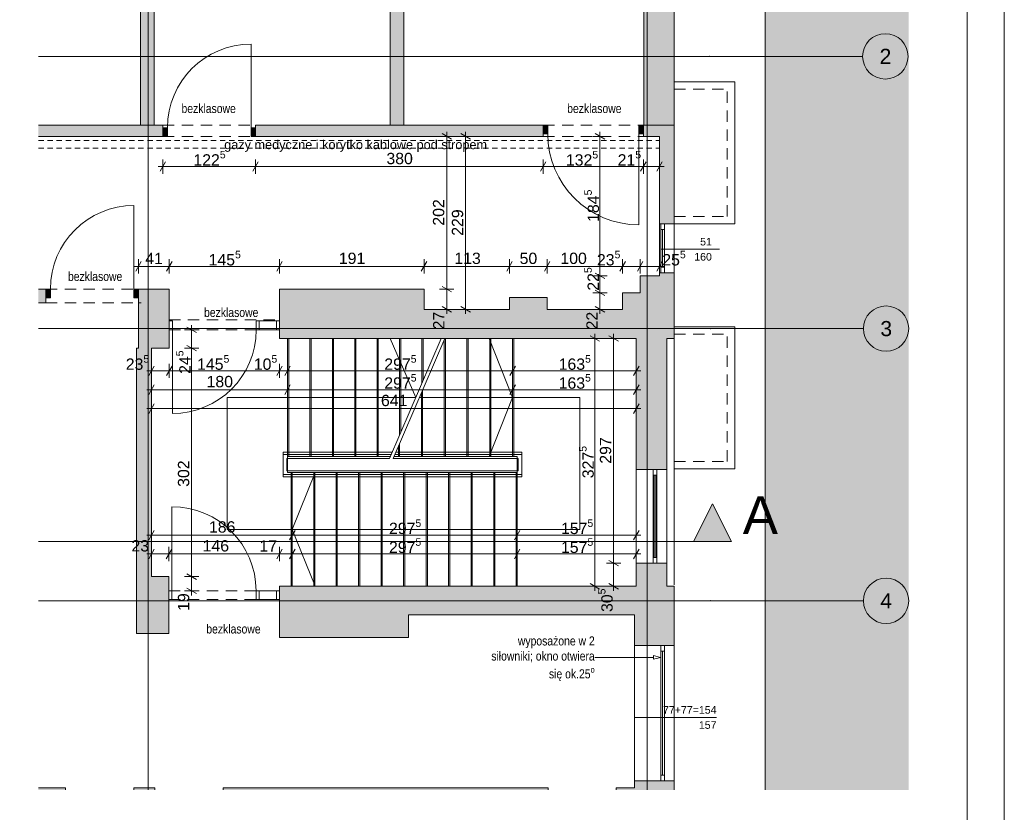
# Paper-space layout 'A-08 INWENTARYZACJA - PIĘTRO 5' of a CAD drawing. Header units: millimetres. Extents: x 0 to 420, y 0 to 297.
# Tile 7 of 8: x 290 to 420, y 112 to 217. Entities that reach past the tile are written whole.
import ezdxf
from ezdxf.xclip import XClip

# ---------------------------------------------------------------- set-up
doc = ezdxf.new("R2010")
doc.units = ezdxf.units.MM
doc.header["$MEASUREMENT"] = 0
doc.header["$XCLIPFRAME"] = 0
for name, pattern in [('ACAD_ISO03W100', [300, 120, -180]), ('DASHDOTX2', [1000, 500, -250, 0, -250]), ('Dashed 01', [1.2, 0.7, -0.5]), ('GESTRICHELT2', [93.75, 62.5, -31.25]), ('Przer. długie kreski', [2.5, 1.5, -1]), ('PRZERYWANA_DU_A', [550, 350, -200])]:
    doc.linetypes.add(name, pattern=pattern)
for name, color, linetype, lineweight in [('0_Nr_pióra__2', 8, 'Continuous', 13), ('A_Arkusz_Nr_pióra__1', 7, 'Continuous', 20), ('A_linie przekroju_Nr_pióra__1', 7, 'Continuous', 20), ('A_stolarka_Nr_pióra__3', 252, 'Continuous', 13), ('A_wymiary_Nr_pióra__1', 7, 'Continuous', 20), ('A_wymiary_Nr_pióra__2', 8, 'Continuous', 13), ('A_ściany_Nr_pióra__1', 7, 'Continuous', 20), ('Drzwi Archicad_Nr_pióra__1', 7, 'Continuous', 20)]:
    doc.layers.add(name, color=color, linetype=linetype, lineweight=lineweight)
for name, color, linetype, lineweight, true_color in [('A__balustrada_Nr_pióra__161', 7, 'Continuous', 5, 0x949494), ('A_opis_Nr_pióra__255', 7, 'Continuous', 15, 0x242424), ('A_opis_Nr_pióra__8', 7, 'Continuous', 13, 0x4c4c4c), ('A_osie_Nr_pióra__16', 7, 'Continuous', 5, 0x0f0f0f), ('A_osie_Nr_pióra__76', 7, 'Continuous', 5, 0x2d2d2d), ('A_pochwyt_Nr_pióra__161', 7, 'Continuous', 5, 0x949494), ('A_ppoż_Nr_pióra__8', 7, 'Continuous', 13, 0x4c4c4c), ('A_schody_Nr_pióra__10', 7, 'Continuous', 13, 0x4b4b4b), ('A_schody_Nr_pióra__4', 7, 'Continuous', 18, 0x4b4b4b), ('A_wyposażenie_Nr_pióra__150', 7, 'Continuous', 5, 0x585858), ('A_wyposażenie_Nr_pióra__8', 7, 'Continuous', 13, 0x4c4c4c), ('A_ściany_Nr_pióra__10', 7, 'Continuous', 13, 0x4b4b4b), ('A_ściany_Nr_pióra__19', 7, 'Continuous', 5, 0x191919), ('Okna Archicada_Nr_pióra__19', 7, 'Continuous', 5, 0x191919)]:
    doc.layers.add(name, color=color, linetype=linetype, lineweight=lineweight, true_color=true_color)
for name, color, linetype in [('A_linie przekroju', 7, 'Continuous'), ('A_podrys', 7, 'Continuous'), ('A_ściany', 7, 'Continuous'), ('Drzwi Archicad', 7, 'Continuous')]:
    doc.layers.add(name, color=color, linetype=linetype)
doc.styles.add('STYL_AUTOMATYCZNY_1', font='arial.ttf')
doc.styles.add('STYL_AUTOMATYCZNY_2', font='ARIALN.TTF')
doc.styles.add('STYL_AUTOMATYCZNY_4', font='arial.ttf')

# ---------------------------------------------------------------- blocks, each defined once
blk = doc.blocks.new('Rysunek_2_2', base_point=(-1732.49, -268.92))
at = {"linetype": 'Continuous', "lineweight": 0, "true_color": 0x484848}
blk.add_hatch(color=251, dxfattribs=at).paths.add_polyline_path([(407.37, 285.86), (292.31, 285.86), (292.31, 273.96), (388.37, 273.96), (388.37, 115.15), (407.37, 115.15)])
at = {"layer": 'A_linie przekroju', "linetype": 'Continuous', "lineweight": 0, "true_color": 0x000000}
blk.add_hatch(color=18, dxfattribs=at).paths.add_polyline_path([(383.92, 147.98), (381.42, 152.98), (378.92, 147.98)])
at = {"layer": 'A_ściany', "linetype": 'Continuous', "lineweight": 0, "true_color": 0x000000}
for points in [[(372.35, 265.21), (372.35, 203.07), (376.37, 203.07), (376.37, 269.96)], [(307.61, 203.07), (307.61, 265.96), (305.81, 265.96), (305.81, 203.07)], [(340.6, 203.07), (340.6, 265.21), (338.8, 265.21), (338.8, 203.07)], [(308.76, 203.07), (292.31, 203.07), (292.31, 201.57), (308.76, 201.57)], [(321.01, 201.57), (359.03, 201.57), (359.03, 203.07), (321.01, 203.07)], [(372.28, 203.07), (372.28, 201.57), (374.42, 201.57), (376.37, 203.07)], [(374.42, 189.99), (376.37, 189.99), (376.37, 203.07), (374.42, 201.57)], [(371.87, 183.13), (371.87, 180.89), (376.37, 174.84), (376.37, 183.13)], [(374.42, 183.13), (376.37, 183.13), (376.37, 183.53), (374.42, 183.53)], [(293.28, 181.37), (292.31, 181.37), (292.31, 179.55), (293.28, 179.55)], [(305.53, 179.55), (305.53, 173.57), (309.61, 173.57), (309.61, 181.37), (305.53, 181.37)], [(343.28, 181.37), (324.18, 181.37), (324.18, 174.84), (343.28, 174.84)], [(359.55, 180.24), (354.57, 180.24), (354.57, 174.84), (359.55, 174.84)], [(371.87, 180.89), (369.54, 180.89), (369.54, 174.84), (376.37, 174.84)], [(354.57, 178.69), (343.28, 178.69), (343.28, 174.84), (354.57, 174.84)], [(369.54, 178.69), (359.55, 178.69), (359.55, 174.84), (369.54, 174.84)], [(371.35, 157.52), (375.37, 157.52), (375.37, 174.84), (371.35, 174.84)], [(305.25, 173.57), (305.25, 135.82), (307.25, 143.35), (307.25, 173.57)], [(371.35, 142.07), (375.37, 142.07), (375.37, 145.14), (371.35, 145.14)], [(305.25, 135.82), (309.56, 135.82), (309.56, 143.35), (307.25, 143.35)], [(324.17, 135.3), (341.25, 135.3), (341.25, 142.07), (324.17, 142.07)], [(341.25, 138.3), (371.09, 138.3), (376.37, 142.07), (341.25, 142.07)], [(371.09, 134.25), (376.37, 134.25), (376.37, 142.07), (371.09, 138.3)], [(371.09, 116.35), (371.09, 115.15), (376.37, 115.15), (376.37, 116.35)], [(295.88, 115.4), (292.31, 115.4), (292.31, 115.15), (295.88, 115.15)], [(304.9, 115.4), (304.9, 115.15), (307.69, 115.15), (307.69, 115.4)], [(359.68, 115.4), (316.71, 115.4), (316.71, 115.15), (359.68, 115.15)], [(368.7, 115.15), (371.09, 115.15), (371.09, 115.4), (368.7, 115.4)]]:
    blk.add_hatch(color=18, dxfattribs=at).paths.add_polyline_path(points)
at = {"layer": 'Drzwi Archicad', "linetype": 'Continuous', "lineweight": 0, "true_color": 0xfdfdfd}
for points in [[(359.03, 203.07), (359.03, 201.92), (359.63, 201.92), (359.63, 203.07)], [(372.28, 201.92), (372.28, 203.07), (371.68, 203.07), (371.68, 201.92)], [(308.76, 201.57), (309.36, 201.57), (309.36, 202.72), (308.76, 202.72)], [(321.01, 202.72), (320.41, 202.72), (320.41, 201.57), (321.01, 201.57)], [(293.28, 180.22), (293.88, 180.22), (293.88, 181.37), (293.28, 181.37)], [(305.53, 181.37), (304.93, 181.37), (304.93, 180.22), (305.53, 180.22)]]:
    blk.add_hatch(color=7, dxfattribs=at).paths.add_polyline_path(points)
at = {"layer": '0_Nr_pióra__2', "color": 8, "linetype": 'PRZERYWANA_DU_A', "lineweight": 13, "flags": 128}
for points in [[(388.37, 115.15), (388.37, 273.96), (292.31, 273.96)], [(292.31, 115.15), (388.37, 115.15)]]:
    blk.add_lwpolyline(points, dxfattribs=at)
at = {"layer": 'A__balustrada_Nr_pióra__161', "color": 252, "linetype": 'Continuous', "lineweight": 5, "true_color": 0x949494}
for p, q in [((324.64, 156.55), (324.64, 159.79)), ((324.64, 159.49), (338.93, 159.49)), ((325.14, 158.99), (338.72, 158.99)), ((325.14, 157.35), (325.14, 158.99)), ((339.22, 158.99), (355.71, 158.99)), ((339.43, 159.49), (356.21, 159.49)), ((355.71, 157.35), (355.71, 158.99)), ((356.21, 156.55), (356.21, 159.79)), ((324.64, 156.85), (356.21, 156.85)), ((325.14, 157.35), (355.71, 157.35))]:
    blk.add_line(p, q, dxfattribs=at)
at = {"layer": 'A_linie przekroju_Nr_pióra__1', "color": 7, "linetype": 'ACAD_ISO03W100', "lineweight": 20}
blk.add_line((292.31, 147.98), (378.92, 147.98), dxfattribs=at)
at = {"layer": 'A_linie przekroju_Nr_pióra__1', "color": 7, "linetype": 'Continuous', "lineweight": 20, "flags": 128}
blk.add_lwpolyline([(383.92, 147.98), (378.92, 147.98), (381.42, 152.98)], close=True, dxfattribs=at)
at = {"layer": 'A_opis_Nr_pióra__255', "color": 250, "linetype": 'Continuous', "lineweight": 15, "true_color": 0x242424}
for p, q in [((373.63, 132.42), (373.63, 132.92)), ((374.56, 132.67), (373.63, 132.92)), ((367.72, 132.67), (365.85, 132.67)), ((373.63, 132.67), (367.72, 132.67)), ((374.56, 132.67), (373.63, 132.42))]:
    blk.add_line(p, q, dxfattribs=at)
at = {"layer": 'A_osie_Nr_pióra__16', "color": 250, "linetype": 'DASHDOTX2', "lineweight": 5, "true_color": 0x0f0f0f}
for p, q in [((306.8, 259.61), (306.8, 115.15)), ((372.8, 259.61), (372.8, 115.15)), ((381.02, 212.15), (292.31, 212.15)), ((381.02, 212.15), (401.27, 212.15)), ((381.12, 176.15), (292.31, 176.15)), ((381.12, 176.15), (401.37, 176.15)), ((381.12, 140.15), (292.31, 140.15)), ((381.12, 140.15), (401.37, 140.15))]:
    blk.add_line(p, q, dxfattribs=at)
for p in [(381.02, 212.15), (381.02, 212.15), (381.12, 176.15), (381.12, 176.15), (381.12, 140.15), (381.12, 140.15)]:
    blk.add_point(p, dxfattribs=at)
at = {"layer": 'A_osie_Nr_pióra__76', "color": 250, "linetype": 'Continuous', "lineweight": 5, "true_color": 0x2d2d2d}
for centre in [(404.27, 212.15), (404.37, 176.15), (404.37, 140.15)]:
    blk.add_circle(centre, 3, dxfattribs=at)
at = {"layer": 'A_pochwyt_Nr_pióra__161', "color": 252, "linetype": 'Continuous', "lineweight": 5, "true_color": 0x949494}
for p, q in [((324.64, 159.79), (339.06, 159.79)), ((339.56, 159.79), (356.21, 159.79)), ((324.64, 156.55), (356.21, 156.55))]:
    blk.add_line(p, q, dxfattribs=at)
at = {"layer": 'A_schody_Nr_pióra__10', "color": 251, "linetype": 'GESTRICHELT2', "lineweight": 13, "true_color": 0x4b4b4b}
for p, q in [((325.39, 159.24), (325.39, 174.84)), ((328.35, 159.24), (328.35, 174.84)), ((331.31, 159.24), (331.31, 174.84)), ((334.28, 159.24), (334.28, 174.84)), ((337.24, 159.24), (337.24, 174.84)), ((340.2, 162.43), (340.2, 174.84)), ((343.16, 169.3), (343.16, 174.84)), ((346.1, 159.24), (346.1, 174.84)), ((349.11, 159.24), (349.11, 174.84)), ((352.13, 159.24), (352.13, 174.84)), ((355.15, 159.24), (355.15, 174.84)), ((343.08, 159.24), (343.08, 167.95)), ((340.06, 159.24), (340.06, 160.94)), ((325.72, 157.1), (325.72, 142.07)), ((328.7, 157.1), (328.7, 142.07)), ((331.67, 157.1), (331.67, 142.07)), ((334.64, 157.1), (334.64, 142.07)), ((337.62, 157.1), (337.62, 142.07)), ((340.59, 157.1), (340.59, 142.07)), ((343.57, 157.1), (343.57, 142.07)), ((346.54, 157.1), (346.54, 142.07)), ((349.51, 157.1), (349.51, 142.07)), ((352.49, 157.1), (352.49, 142.07)), ((355.46, 157.1), (355.46, 142.07))]:
    blk.add_line(p, q, dxfattribs=at)
at = {"layer": 'A_schody_Nr_pióra__4', "color": 251, "linetype": 'Continuous', "lineweight": 18, "true_color": 0x4b4b4b}
for p, q in [((325.24, 157.1), (325.24, 174.84)), ((328.2, 159.24), (328.2, 174.84)), ((331.16, 159.24), (331.16, 174.84)), ((334.13, 159.24), (334.13, 174.84)), ((337.09, 159.24), (337.09, 174.84)), ((338.72, 158.99), (345.54, 174.84)), ((338.82, 174.84), (342.18, 167.04)), ((339.22, 158.99), (346.04, 174.84)), ((340.05, 162.08), (340.05, 174.84)), ((343.01, 168.96), (343.01, 174.84)), ((345.95, 159.24), (345.95, 174.61)), ((348.96, 159.24), (348.96, 174.84)), ((351.88, 174.84), (355, 167.04)), ((351.98, 159.24), (351.98, 174.84)), ((355, 159.24), (355, 174.84)), ((342.18, 167.04), (317.24, 167.04)), ((317.24, 149.59), (317.24, 167.04)), ((363.87, 167.04), (342.68, 167.04)), ((342.93, 159.24), (342.93, 167.61)), ((351.88, 159.24), (355, 167.04)), ((363.87, 149.59), (363.87, 167.04)), ((339.91, 159.24), (339.91, 160.6)), ((325.24, 159.24), (338.82, 159.24)), ((339.32, 159.24), (355.61, 159.24)), ((355.61, 159.24), (355.61, 142.07)), ((355.61, 157.1), (325.24, 157.1)), ((325.87, 157.1), (325.87, 142.07)), ((328.88, 157.1), (325.87, 149.59)), ((328.85, 157.1), (328.85, 142.07)), ((331.82, 157.1), (331.82, 142.07)), ((334.79, 157.1), (334.79, 142.07)), ((337.77, 157.1), (337.77, 142.07)), ((340.74, 157.1), (340.74, 142.07)), ((343.72, 157.1), (343.72, 142.07)), ((346.69, 157.1), (346.69, 142.07)), ((349.66, 157.1), (349.66, 142.07)), ((352.64, 157.1), (352.64, 142.07)), ((317.24, 149.59), (363.87, 149.59)), ((328.88, 142.07), (325.87, 149.59))]:
    blk.add_line(p, q, dxfattribs=at)
at = {"layer": 'A_stolarka_Nr_pióra__3', "color": 252, "linetype": 'Continuous', "lineweight": 13}
for p, q in [((382.36, 186.64), (374.53, 186.64)), ((381.95, 124.72), (371.07, 124.72))]:
    blk.add_line(p, q, dxfattribs=at)
at = {"layer": 'A_wymiary_Nr_pióra__1', "color": 7, "linetype": 'Continuous', "lineweight": 20}
for p, q in [((346.91, 201.21), (345.66, 201.93)), ((349.41, 201.21), (348.16, 201.93)), ((367.17, 201.21), (365.92, 201.93)), ((309.12, 198.2), (308.4, 196.95)), ((321.37, 198.2), (320.65, 196.95)), ((359.39, 198.2), (358.67, 196.95)), ((372.64, 198.2), (371.92, 196.95)), ((374.06, 196.95), (374.78, 198.2)), ((305.89, 185), (305.17, 183.75)), ((309.97, 185), (309.25, 183.75)), ((324.54, 185), (323.82, 183.75)), ((343.64, 185), (342.92, 183.75)), ((354.93, 185), (354.21, 183.75)), ((359.91, 185), (359.19, 183.75)), ((369.9, 185), (369.18, 183.75)), ((372.23, 185), (371.51, 183.75)), ((374.06, 183.75), (374.78, 185)), ((365.92, 183.49), (367.17, 182.77)), ((345.66, 181.73), (346.91, 181.01)), ((365.92, 181.25), (367.17, 180.53)), ((345.66, 179.05), (346.91, 178.33)), ((348.16, 179.05), (349.41, 178.33)), ((365.92, 179.05), (367.17, 178.33)), ((313.19, 175.63), (311.94, 176.35)), ((366.48, 174.48), (365.23, 175.2)), ((368.98, 174.48), (367.73, 175.2)), ((311.94, 173.93), (313.19, 173.21)), ((307.61, 171.19), (306.89, 169.94)), ((309.97, 171.19), (309.25, 169.94)), ((324.54, 171.19), (323.82, 169.94)), ((325.6, 171.19), (324.88, 169.94)), ((355.36, 171.19), (354.64, 169.94)), ((370.99, 169.94), (371.71, 171.19)), ((307.61, 168.69), (306.89, 167.44)), ((325.6, 168.69), (324.88, 167.44)), ((355.36, 168.69), (354.64, 167.44)), ((370.99, 167.44), (371.71, 168.69)), ((307.61, 166.19), (306.89, 164.94)), ((370.99, 164.94), (371.71, 166.19)), ((307.61, 149.47), (306.89, 148.22)), ((326.23, 149.47), (325.51, 148.22)), ((355.97, 149.47), (355.25, 148.22)), ((370.99, 148.22), (371.71, 149.47)), ((307.61, 146.97), (306.89, 145.72)), ((309.92, 146.97), (309.2, 145.72)), ((324.53, 146.97), (323.81, 145.72)), ((326.23, 146.97), (325.51, 145.72)), ((355.97, 146.97), (355.25, 145.72)), ((370.99, 145.72), (371.71, 146.97)), ((367.73, 145.5), (368.98, 144.78)), ((311.94, 143.71), (313.19, 142.99)), ((365.23, 142.43), (366.48, 141.71)), ((367.73, 142.43), (368.98, 141.71)), ((311.94, 141.83), (313.19, 141.11))]:
    blk.add_line(p, q, dxfattribs=at)
at = {"layer": 'A_wymiary_Nr_pióra__2', "color": 8, "linetype": 'Continuous', "lineweight": 13}
for p, q in [((346.28, 201.57), (346.28, 202.18)), ((348.78, 201.57), (348.78, 202.18)), ((366.54, 201.57), (366.54, 202.18)), ((347.22, 201.57), (345.35, 201.57)), ((346.28, 181.37), (346.28, 201.57)), ((349.72, 201.57), (347.85, 201.57)), ((348.78, 178.69), (348.78, 201.57)), ((367.48, 201.57), (365.61, 201.57)), ((366.54, 183.13), (366.54, 201.57)), ((308.76, 196.63), (308.76, 198.51)), ((321.01, 196.63), (321.01, 198.51)), ((359.03, 196.63), (359.03, 198.51)), ((372.28, 196.63), (372.28, 198.51)), ((374.42, 196.63), (374.42, 198.51)), ((308.15, 197.57), (308.76, 197.57)), ((308.76, 197.57), (321.01, 197.57)), ((321.01, 197.57), (359.03, 197.57)), ((359.03, 197.57), (372.28, 197.57)), ((372.28, 197.57), (374.42, 197.57)), ((374.42, 197.57), (375.03, 197.57)), ((305.53, 183.43), (305.53, 185.31)), ((309.61, 183.43), (309.61, 185.31)), ((324.18, 183.43), (324.18, 185.31)), ((343.28, 183.43), (343.28, 185.31)), ((354.57, 183.43), (354.57, 185.31)), ((359.55, 183.43), (359.55, 185.31)), ((369.54, 183.43), (369.54, 185.31)), ((371.87, 183.43), (371.87, 185.31)), ((374.42, 183.43), (374.42, 185.31)), ((304.92, 184.37), (305.53, 184.37)), ((305.53, 184.37), (309.61, 184.37)), ((309.61, 184.37), (324.18, 184.37)), ((324.18, 184.37), (343.28, 184.37)), ((343.28, 184.37), (354.57, 184.37)), ((354.57, 184.37), (359.55, 184.37)), ((359.55, 184.37), (369.54, 184.37)), ((369.54, 184.37), (371.87, 184.37)), ((371.87, 184.37), (374.42, 184.37)), ((374.42, 184.37), (375.03, 184.37)), ((367.48, 183.13), (365.61, 183.13)), ((366.54, 180.89), (366.54, 183.13)), ((347.22, 181.37), (345.35, 181.37)), ((346.28, 178.69), (346.28, 181.37)), ((367.48, 180.89), (365.61, 180.89)), ((366.54, 178.69), (366.54, 180.89)), ((347.22, 178.69), (345.35, 178.69)), ((346.28, 178.08), (346.28, 178.69)), ((349.72, 178.69), (347.85, 178.69)), ((348.78, 178.08), (348.78, 178.69)), ((367.48, 178.69), (365.61, 178.69)), ((366.54, 178.08), (366.54, 178.69)), ((313.5, 175.99), (311.63, 175.99)), ((312.56, 175.99), (312.56, 176.6)), ((312.56, 173.57), (312.56, 175.99)), ((366.79, 174.84), (364.92, 174.84)), ((365.85, 174.84), (365.85, 175.45)), ((365.85, 142.07), (365.85, 174.84)), ((369.29, 174.84), (367.42, 174.84)), ((368.35, 174.84), (368.35, 175.45)), ((368.35, 145.14), (368.35, 174.84)), ((313.5, 173.57), (311.63, 173.57)), ((312.56, 143.35), (312.56, 173.57)), ((306.64, 170.57), (307.25, 170.57)), ((307.25, 169.63), (307.25, 171.5)), ((307.25, 170.57), (309.61, 170.57)), ((309.61, 169.63), (309.61, 171.5)), ((309.61, 170.57), (324.18, 170.57)), ((324.18, 169.63), (324.18, 171.5)), ((324.18, 170.57), (325.24, 170.57)), ((325.24, 169.63), (325.24, 171.5)), ((325.24, 170.57), (355, 170.57)), ((355, 169.63), (355, 171.5)), ((355, 170.57), (371.35, 170.57)), ((371.35, 169.63), (371.35, 171.5)), ((371.35, 170.57), (371.96, 170.57)), ((306.64, 168.07), (307.25, 168.07)), ((307.25, 167.13), (307.25, 169)), ((307.25, 168.07), (325.24, 168.07)), ((325.24, 167.13), (325.24, 169)), ((325.24, 168.07), (355, 168.07)), ((355, 167.13), (355, 169)), ((355, 168.07), (371.35, 168.07)), ((371.35, 167.13), (371.35, 169)), ((371.35, 168.07), (371.96, 168.07)), ((306.64, 165.57), (307.25, 165.57)), ((307.25, 164.63), (307.25, 166.5)), ((307.25, 165.57), (371.35, 165.57)), ((371.35, 164.63), (371.35, 166.5)), ((371.35, 165.57), (371.96, 165.57)), ((307.25, 147.91), (307.25, 149.78)), ((325.87, 147.91), (325.87, 149.78)), ((355.61, 147.91), (355.61, 149.78)), ((371.35, 147.91), (371.35, 149.78)), ((306.64, 148.85), (307.25, 148.85)), ((307.25, 148.85), (325.87, 148.85)), ((325.87, 148.85), (355.61, 148.85)), ((355.61, 148.85), (371.35, 148.85)), ((371.35, 148.85), (371.96, 148.85)), ((307.25, 145.41), (307.25, 147.28)), ((309.56, 145.41), (309.56, 147.28)), ((324.17, 145.41), (324.17, 147.28)), ((325.87, 145.41), (325.87, 147.28)), ((355.61, 145.41), (355.61, 147.28)), ((371.35, 145.41), (371.35, 147.28)), ((306.64, 146.35), (307.25, 146.35)), ((307.25, 146.35), (309.56, 146.35)), ((309.56, 146.35), (324.17, 146.35)), ((324.17, 146.35), (325.87, 146.35)), ((325.87, 146.35), (355.61, 146.35)), ((355.61, 146.35), (371.35, 146.35)), ((371.35, 146.35), (371.96, 146.35)), ((369.29, 145.14), (367.42, 145.14)), ((368.35, 142.07), (368.35, 145.14)), ((313.5, 143.35), (311.63, 143.35)), ((312.56, 141.47), (312.56, 143.35)), ((366.79, 142.07), (364.92, 142.07)), ((365.85, 141.46), (365.85, 142.07)), ((369.29, 142.07), (367.42, 142.07)), ((368.35, 141.46), (368.35, 142.07)), ((313.5, 141.47), (311.63, 141.47)), ((312.56, 140.86), (312.56, 141.47))]:
    blk.add_line(p, q, dxfattribs=at)
at = {"layer": 'A_wyposażenie_Nr_pióra__150', "color": 251, "linetype": 'Dashed 01', "lineweight": 5, "true_color": 0x585858}
for p, q in [((292.31, 201.01), (374.42, 201.01)), ((292.31, 200.01), (374.42, 200.01))]:
    blk.add_line(p, q, dxfattribs=at)
at = {"layer": 'A_ściany_Nr_pióra__1', "color": 7, "linetype": 'Continuous', "lineweight": 20}
for p, q in [((308.76, 203.07), (308.39, 203.07)), ((308.76, 202.72), (308.76, 203.07)), ((321.01, 203.07), (321.38, 203.07)), ((321.01, 202.72), (321.01, 203.07)), ((359.03, 203.07), (358.56, 203.07)), ((359.03, 203.07), (359.03, 201.92)), ((372.28, 203.07), (372.75, 203.07)), ((372.28, 203.07), (372.28, 201.92)), ((308.76, 201.57), (308.76, 202.72)), ((321.01, 201.57), (321.01, 202.72)), ((359.03, 201.92), (359.03, 201.57)), ((372.28, 201.92), (372.28, 201.57)), ((308.76, 201.57), (308.29, 201.57)), ((321.01, 201.57), (321.48, 201.57)), ((359.03, 201.57), (358.66, 201.57)), ((372.28, 201.57), (372.65, 201.57)), ((376.37, 189.99), (374.42, 189.99)), ((376.37, 183.53), (374.42, 183.53)), ((293.28, 181.37), (292.81, 181.37)), ((293.28, 181.37), (293.28, 180.22)), ((305.53, 181.37), (306, 181.37)), ((305.53, 181.37), (305.53, 180.22)), ((309.61, 177.19), (309.61, 181.37)), ((324.18, 177.19), (324.18, 181.37)), ((293.28, 180.22), (293.28, 179.55)), ((305.53, 180.22), (305.53, 179.55)), ((293.28, 179.55), (292.91, 179.55)), ((305.53, 179.55), (305.9, 179.55)), ((309.61, 175.99), (309.61, 177.19)), ((324.18, 175.99), (324.18, 177.19)), ((309.61, 174.84), (309.61, 175.99)), ((324.18, 174.84), (324.18, 175.99)), ((376.37, 174.84), (376.37, 142.28)), ((375.37, 157.52), (371.35, 157.52)), ((375.37, 157.52), (375.37, 145.14)), ((375.37, 145.14), (371.35, 145.14)), ((309.56, 142.07), (309.56, 141.47)), ((324.17, 142.07), (324.17, 141.47)), ((309.56, 141.47), (309.56, 140.32)), ((324.17, 141.47), (324.17, 140.32)), ((309.56, 140.32), (309.56, 139.87)), ((324.17, 140.32), (324.17, 139.87)), ((376.37, 134.25), (371.09, 134.25)), ((376.37, 116.35), (371.09, 116.35)), ((295.88, 115.4), (295.51, 115.4)), ((295.88, 115.15), (295.88, 115.4)), ((304.9, 115.4), (305.27, 115.4)), ((304.9, 115.15), (304.9, 115.4)), ((307.69, 115.4), (307.32, 115.4)), ((307.69, 115.15), (307.69, 115.4)), ((316.71, 115.4), (317.08, 115.4)), ((316.71, 115.15), (316.71, 115.4)), ((359.68, 115.4), (359.31, 115.4)), ((359.68, 115.15), (359.68, 115.4)), ((368.7, 115.4), (369.07, 115.4)), ((368.7, 115.15), (368.7, 115.4))]:
    blk.add_line(p, q, dxfattribs=at)
at = {"layer": 'A_ściany_Nr_pióra__1', "color": 7, "linetype": 'Continuous', "lineweight": 20, "flags": 128}
for points in [[(376.37, 203.07), (376.37, 269.96)], [(305.81, 265.96), (305.81, 203.07)], [(307.61, 203.07), (307.61, 265.96)], [(338.8, 265.21), (338.8, 203.07)], [(340.6, 203.07), (340.6, 265.21)], [(372.35, 265.21), (372.35, 203.07)], [(308.76, 203.07), (292.31, 203.07)], [(305.81, 203.07), (307.61, 203.07)], [(359.03, 203.07), (321.01, 203.07)], [(338.8, 203.07), (340.6, 203.07)], [(376.37, 203.07), (372.28, 203.07)], [(372.35, 203.07), (376.37, 203.07)], [(376.37, 189.99), (376.37, 203.07)], [(292.31, 201.57), (308.76, 201.57)], [(321.01, 201.57), (359.03, 201.57)], [(372.28, 201.57), (374.42, 201.57)], [(374.42, 201.57), (374.42, 189.99)], [(371.87, 183.13), (371.87, 180.89)], [(374.42, 183.13), (371.87, 183.13)], [(374.42, 183.53), (374.42, 183.13)], [(376.37, 183.13), (376.37, 183.53)], [(376.37, 174.84), (376.37, 183.13)], [(293.28, 181.37), (292.31, 181.37)], [(309.61, 181.37), (305.53, 181.37)], [(343.28, 181.37), (324.18, 181.37)], [(324.18, 181.37), (324.18, 174.84)], [(343.28, 178.69), (343.28, 181.37)], [(359.55, 180.24), (354.57, 180.24)], [(354.57, 180.24), (354.57, 178.69)], [(359.55, 178.69), (359.55, 180.24)], [(371.87, 180.89), (369.54, 180.89)], [(369.54, 180.89), (369.54, 178.69)], [(292.31, 179.55), (293.28, 179.55)], [(305.53, 179.55), (305.53, 173.57)], [(354.57, 178.69), (343.28, 178.69)], [(369.54, 178.69), (359.55, 178.69)], [(309.61, 173.57), (309.61, 174.84)], [(324.18, 174.84), (343.28, 174.84)], [(343.28, 174.84), (354.57, 174.84)], [(354.57, 174.84), (359.55, 174.84)], [(359.55, 174.84), (369.54, 174.84)], [(369.54, 174.84), (371.35, 174.84)], [(371.35, 174.84), (371.35, 157.52)], [(371.35, 174.84), (371.35, 142.07)], [(375.37, 174.84), (376.37, 174.84)], [(375.37, 157.52), (375.37, 174.84)], [(305.25, 173.57), (305.25, 135.82)], [(305.53, 173.57), (305.25, 173.57)], [(307.25, 173.57), (309.61, 173.57)], [(307.25, 143.35), (307.25, 173.57)], [(371.35, 145.14), (371.35, 142.07)], [(375.37, 142.07), (375.37, 145.14)], [(309.56, 143.35), (307.25, 143.35)], [(309.56, 135.82), (309.56, 143.35)], [(341.25, 142.07), (324.17, 142.07)], [(371.35, 142.07), (341.25, 142.07)], [(376.37, 142.07), (375.37, 142.07)], [(376.37, 134.25), (376.37, 142.07)], [(324.17, 139.87), (324.17, 135.3)], [(341.25, 135.3), (341.25, 138.3)], [(341.25, 138.3), (371.09, 138.3)], [(371.09, 138.3), (371.09, 134.25)], [(305.25, 135.82), (309.56, 135.82)], [(324.17, 135.3), (341.25, 135.3)], [(371.09, 116.35), (371.09, 115.4)], [(376.37, 115.15), (376.37, 116.35)], [(295.88, 115.4), (292.31, 115.4)], [(307.69, 115.4), (304.9, 115.4)], [(359.68, 115.4), (316.71, 115.4)], [(371.09, 115.4), (368.7, 115.4)]]:
    blk.add_lwpolyline(points, dxfattribs=at)
at = {"layer": 'A_ściany_Nr_pióra__10', "color": 251, "linetype": 'Continuous', "lineweight": 13, "true_color": 0x4b4b4b}
for p, q in [((376.37, 208.79), (384.37, 208.79)), ((384.37, 189.99), (384.37, 208.79)), ((376.37, 189.99), (384.37, 189.99)), ((376.37, 176.39), (384.37, 176.39)), ((384.37, 157.59), (384.37, 176.39)), ((376.37, 157.59), (384.37, 157.59))]:
    blk.add_line(p, q, dxfattribs=at)
at = {"layer": 'A_ściany_Nr_pióra__10', "color": 251, "linetype": 'Przer. długie kreski', "lineweight": 13, "true_color": 0x4b4b4b}
for p, q in [((376.37, 207.79), (383.37, 207.79)), ((383.37, 190.99), (383.37, 207.79)), ((308.76, 203.07), (321.01, 203.07)), ((359.03, 203.07), (372.28, 203.07)), ((308.76, 201.57), (321.01, 201.57)), ((359.03, 201.57), (372.28, 201.57)), ((376.37, 190.99), (383.37, 190.99)), ((293.28, 181.37), (305.53, 181.37)), ((293.28, 179.55), (305.53, 179.55)), ((309.57, 177.3), (324.18, 177.3)), ((309.57, 175.99), (324.18, 175.99)), ((376.37, 175.39), (383.37, 175.39)), ((383.37, 158.59), (383.37, 175.39)), ((376.37, 158.59), (383.37, 158.59)), ((309.56, 141.47), (324.17, 141.47)), ((309.56, 140.32), (324.17, 140.32))]:
    blk.add_line(p, q, dxfattribs=at)
at = {"layer": 'A_ściany_Nr_pióra__19', "color": 250, "linetype": 'Continuous', "lineweight": 5, "true_color": 0x191919}
for p, q in [((374.42, 189.99), (374.42, 183.53)), ((376.37, 183.53), (376.37, 189.99)), ((371.09, 134.25), (371.09, 116.35)), ((376.37, 116.35), (376.37, 134.25))]:
    blk.add_line(p, q, dxfattribs=at)
at = {"layer": 'Drzwi Archicad_Nr_pióra__1', "color": 7, "linetype": 'Continuous', "lineweight": 20}
for p, q in [((320.41, 202.72), (320.41, 213.77)), ((308.76, 203.07), (308.39, 203.07)), ((308.76, 203.07), (308.39, 203.07)), ((308.76, 202.72), (308.76, 203.07)), ((308.76, 202.72), (308.76, 203.07)), ((321.01, 202.72), (321.01, 203.07)), ((321.01, 202.72), (321.01, 203.07)), ((321.01, 203.07), (321.38, 203.07)), ((321.01, 203.07), (321.38, 203.07)), ((359.03, 203.07), (358.56, 203.07)), ((359.03, 203.07), (358.56, 203.07)), ((359.03, 203.07), (359.63, 203.07)), ((359.03, 201.92), (359.03, 203.07)), ((359.03, 203.07), (359.03, 201.92)), ((359.03, 203.07), (359.03, 201.92)), ((359.63, 203.07), (359.63, 201.92)), ((371.68, 201.92), (371.68, 203.07)), ((371.68, 203.07), (372.28, 203.07)), ((372.28, 203.07), (372.28, 201.92)), ((372.28, 203.07), (372.28, 201.92)), ((372.28, 203.07), (372.28, 201.92)), ((372.28, 203.07), (372.75, 203.07)), ((372.28, 203.07), (372.75, 203.07)), ((309.36, 202.72), (308.76, 202.72)), ((308.76, 202.72), (308.76, 201.57)), ((308.76, 201.57), (308.76, 202.72)), ((308.76, 201.57), (308.76, 202.72)), ((309.36, 201.57), (309.36, 202.72)), ((321.01, 202.72), (320.41, 202.72)), ((320.41, 202.72), (320.41, 201.57)), ((321.01, 201.57), (321.01, 202.72)), ((321.01, 201.57), (321.01, 202.72)), ((321.01, 201.57), (321.01, 202.72)), ((359.63, 201.92), (359.03, 201.92)), ((359.03, 201.92), (359.03, 201.57)), ((359.03, 201.92), (359.03, 201.57)), ((372.28, 201.92), (371.68, 201.92)), ((371.68, 201.92), (371.68, 189.87)), ((372.28, 201.92), (372.28, 201.57)), ((372.28, 201.92), (372.28, 201.57)), ((308.76, 201.57), (308.29, 201.57)), ((308.76, 201.57), (308.29, 201.57)), ((308.76, 201.57), (309.36, 201.57)), ((320.41, 201.57), (321.01, 201.57)), ((321.01, 201.57), (321.48, 201.57)), ((321.01, 201.57), (321.48, 201.57)), ((359.03, 201.57), (358.66, 201.57)), ((359.03, 201.57), (358.66, 201.57)), ((372.28, 201.57), (372.65, 201.57)), ((372.28, 201.57), (372.65, 201.57)), ((304.93, 181.37), (304.93, 192.42)), ((293.28, 181.37), (292.81, 181.37)), ((293.28, 181.37), (292.81, 181.37)), ((293.88, 181.37), (293.28, 181.37)), ((293.28, 181.37), (293.28, 180.22)), ((293.28, 181.37), (293.28, 180.22)), ((293.28, 181.37), (293.28, 180.22)), ((293.88, 180.22), (293.88, 181.37)), ((305.53, 181.37), (304.93, 181.37)), ((304.93, 181.37), (304.93, 180.22)), ((305.53, 180.22), (305.53, 181.37)), ((305.53, 181.37), (305.53, 180.22)), ((305.53, 181.37), (305.53, 180.22)), ((305.53, 181.37), (306, 181.37)), ((305.53, 181.37), (306, 181.37)), ((309.61, 177.19), (309.61, 181.37)), ((324.18, 177.19), (324.18, 181.37)), ((293.28, 180.22), (293.88, 180.22)), ((293.28, 180.22), (293.28, 179.55)), ((293.28, 180.22), (293.28, 179.55)), ((304.93, 180.22), (305.53, 180.22)), ((305.53, 180.22), (305.53, 179.55)), ((305.53, 180.22), (305.53, 179.55)), ((293.28, 179.55), (292.91, 179.55)), ((293.28, 179.55), (292.91, 179.55)), ((305.53, 179.55), (305.9, 179.55)), ((305.53, 179.55), (305.9, 179.55)), ((310.01, 177.19), (309.61, 177.19)), ((309.61, 177.19), (309.61, 175.99)), ((309.61, 175.99), (309.61, 177.19)), ((309.61, 175.99), (309.61, 177.19)), ((310.01, 175.99), (310.01, 177.19)), ((321.49, 177.19), (321.09, 177.19)), ((321.09, 177.19), (321.09, 175.99)), ((321.49, 175.99), (321.49, 177.19)), ((323.78, 177.19), (321.49, 177.19)), ((321.49, 177.19), (321.49, 175.99)), ((324.18, 177.19), (323.78, 177.19)), ((323.78, 177.19), (323.78, 175.99)), ((323.78, 175.99), (323.78, 177.19)), ((324.18, 175.99), (324.18, 177.19)), ((324.18, 175.99), (324.18, 177.19)), ((324.18, 175.99), (324.18, 177.19)), ((309.61, 175.99), (310.01, 175.99)), ((309.61, 174.84), (309.61, 175.99)), ((310.01, 175.99), (310.01, 164.91)), ((321.09, 175.99), (321.49, 175.99)), ((321.49, 175.99), (323.78, 175.99)), ((323.78, 175.99), (324.18, 175.99)), ((324.18, 174.84), (324.18, 175.99)), ((309.96, 141.47), (309.96, 152.59)), ((309.56, 142.07), (309.56, 141.47)), ((324.17, 142.07), (324.17, 141.47)), ((309.56, 141.47), (309.96, 141.47)), ((309.56, 140.32), (309.56, 141.47)), ((309.56, 141.47), (309.56, 140.32)), ((309.56, 141.47), (309.56, 140.32)), ((309.96, 141.47), (309.96, 140.32)), ((321.08, 140.32), (321.08, 141.47)), ((321.08, 141.47), (321.48, 141.47)), ((321.48, 141.47), (321.48, 140.32)), ((321.48, 140.32), (321.48, 141.47)), ((321.48, 141.47), (323.77, 141.47)), ((323.77, 140.32), (323.77, 141.47)), ((323.77, 141.47), (324.17, 141.47)), ((323.77, 141.47), (323.77, 140.32)), ((324.17, 141.47), (324.17, 140.32)), ((324.17, 141.47), (324.17, 140.32)), ((324.17, 141.47), (324.17, 140.32)), ((309.96, 140.32), (309.56, 140.32)), ((309.56, 140.32), (309.56, 139.87)), ((321.48, 140.32), (321.08, 140.32)), ((323.77, 140.32), (321.48, 140.32)), ((324.17, 140.32), (323.77, 140.32)), ((324.17, 140.32), (324.17, 139.87)), ((295.88, 115.4), (295.51, 115.4)), ((295.88, 115.4), (295.51, 115.4)), ((295.88, 115.15), (295.88, 115.4)), ((295.88, 115.15), (295.88, 115.4)), ((304.9, 115.15), (304.9, 115.4)), ((304.9, 115.15), (304.9, 115.4)), ((304.9, 115.4), (305.27, 115.4)), ((304.9, 115.4), (305.27, 115.4)), ((307.69, 115.4), (307.32, 115.4)), ((307.69, 115.4), (307.32, 115.4)), ((307.69, 115.15), (307.69, 115.4)), ((307.69, 115.15), (307.69, 115.4)), ((316.71, 115.15), (316.71, 115.4)), ((316.71, 115.15), (316.71, 115.4)), ((316.71, 115.4), (317.08, 115.4)), ((316.71, 115.4), (317.08, 115.4)), ((359.68, 115.4), (359.31, 115.4)), ((359.68, 115.4), (359.31, 115.4)), ((359.68, 115.15), (359.68, 115.4)), ((359.68, 115.15), (359.68, 115.4)), ((368.7, 115.15), (368.7, 115.4)), ((368.7, 115.15), (368.7, 115.4)), ((368.7, 115.4), (369.07, 115.4)), ((368.7, 115.4), (369.07, 115.4))]:
    blk.add_line(p, q, dxfattribs=at)
for centre, radius, start, end in [((320.41, 202.72), 11.05, 90, 180), ((371.68, 201.92), 12.05, 180, 270), ((304.93, 181.37), 11.05, 90, 180), ((310.01, 175.99), 11.08, 270, 0), ((309.96, 141.47), 11.12, 0, 90)]:
    blk.add_arc(centre, radius, start, end, dxfattribs=at)
at = {"layer": 'Okna Archicada_Nr_pióra__19', "color": 250, "linetype": 'Continuous', "lineweight": 5, "true_color": 0x191919}
for p, q in [((374.57, 183.53), (374.57, 189.99)), ((374.57, 189.99), (375.07, 189.99)), ((374.57, 189.24), (375.07, 189.24)), ((374.82, 184.28), (374.82, 189.24)), ((375.07, 189.99), (375.07, 183.53)), ((374.57, 184.28), (375.07, 184.28)), ((375.07, 183.53), (374.57, 183.53)), ((373.57, 145.14), (373.57, 157.52)), ((374.07, 145.14), (374.07, 157.52)), ((374.07, 156.77), (373.57, 156.77)), ((373.72, 145.89), (373.72, 156.77)), ((373.92, 145.89), (373.92, 156.77)), ((374.07, 145.89), (373.57, 145.89)), ((374.57, 116.35), (374.57, 134.25)), ((374.57, 134.25), (375.07, 134.25)), ((375.07, 134.25), (375.07, 116.35)), ((374.57, 133.5), (375.07, 133.5)), ((374.82, 117.1), (374.82, 133.5)), ((374.57, 117.1), (375.07, 117.1)), ((375.07, 116.35), (374.57, 116.35))]:
    blk.add_line(p, q, dxfattribs=at)
at = {"layer": 'A_linie przekroju_Nr_pióra__1', "color": 7, "linetype": 'Continuous', "lineweight": 20, "insert": (385.42, 148.98), "char_height": 5, "attachment_point": 7, "style": 'STYL_AUTOMATYCZNY_1'}
blk.add_mtext('\\A1;{\\pql;\\pt0;\\fArial|b0|i0|c238|p0;\\W1.000000;A}', dxfattribs=at)
at = {"layer": 'A_opis_Nr_pióra__8', "color": 251, "linetype": 'Continuous', "lineweight": 13, "true_color": 0x4c4c4c, "insert": (365.85, 132.49), "char_height": 1.2, "width": 12.5249, "attachment_point": 6, "line_spacing_factor": 1.000877, "style": 'STYL_AUTOMATYCZNY_2'}
blk.add_mtext('\\A1;{\\pqr;\\fArial Narrow|b0|i0|c238|p0;\\W1.000000;wyposażone w 2 siłowniki; okno otwiera się ok.25\\fArial Narrow|b0|i0|c238|p0;\\W1.000000;\\A1{\\H.66x;\\So^  ;}}', dxfattribs=at)
at = {"layer": 'A_osie_Nr_pióra__76', "color": 250, "linetype": 'Continuous', "lineweight": 5, "true_color": 0x2d2d2d, "char_height": 2, "attachment_point": 1, "style": 'STYL_AUTOMATYCZNY_1'}
for s, insert in [('\\A1;{\\pql;\\pt0;\\fArial|b0|i0|c238|p0;\\W1.000000;2}', (403.51, 213.15)), ('\\A1;{\\pql;\\pt0;\\fArial|b0|i0|c238|p0;\\W1.000000;3}', (403.61, 177.15)), ('\\A1;{\\pql;\\pt0;\\fArial|b0|i0|c238|p0;\\W1.000000;4}', (403.61, 141.15))]:
    blk.add_mtext(s, dxfattribs=dict(at, insert=insert))
at = {"layer": 'A_ppoż_Nr_pióra__8', "color": 251, "linetype": 'Continuous', "lineweight": 13, "true_color": 0x4c4c4c, "char_height": 1.2, "attachment_point": 5, "style": 'STYL_AUTOMATYCZNY_2'}
for insert in [(314.81, 205.25), (365.8, 205.25), (299.8, 183.04), (317.79, 178.28), (318.09, 136.42)]:
    blk.add_mtext('\\A1;{\\pqc;\\fArial Narrow|b0|i0|c238|p0;\\W1.000000;bezklasowe}', dxfattribs=dict(at, insert=insert))
at = {"layer": 'A_stolarka_Nr_pióra__3', "color": 252, "linetype": 'Continuous', "lineweight": 13, "char_height": 1, "attachment_point": 9, "style": 'STYL_AUTOMATYCZNY_1'}
for s, insert in [('\\A1;{\\pqr;\\fArial|b0|i0|c238|p0;\\W1.000000;51}', (381.34, 187.13)), ('\\A1;{\\pqr;\\fArial|b0|i0|c238|p0;\\W1.000000;160}', (381.34, 185.13)), ('\\A1;{\\pqr;\\fArial|b0|i0|c238|p0;\\W1.000000;77+77=154}', (381.95, 125.21)), ('\\A1;{\\pqr;\\fArial|b0|i0|c238|p0;\\W1.000000;157}', (381.95, 123.21))]:
    blk.add_mtext(s, dxfattribs=dict(at, insert=insert))
at = {"layer": 'A_wymiary_Nr_pióra__1', "color": 7, "linetype": 'Continuous', "lineweight": 20, "char_height": 1.5, "attachment_point": 7, "style": 'STYL_AUTOMATYCZNY_1'}
for s, insert in [('\\A1;{\\pql;\\fArial|b0|i0|c238|p0;\\W1.000000;122\\fArial|b0|i0|c238|p0;\\W1.000000;\\A1{\\H.66x;\\S5^  ;}}', (312.79, 197.27)), ('\\A1;{\\pql;\\fArial|b0|i0|c238|p0;\\W1.000000;132\\fArial|b0|i0|c238|p0;\\W1.000000;\\A1{\\H.66x;\\S5^  ;}}', (362.04, 197.26)), ('\\A1;{\\pql;\\fArial|b0|i0|c238|p0;\\W1.000000;21\\fArial|b0|i0|c238|p0;\\W1.000000;\\A1{\\H.66x;\\S5^  ;}}', (368.88, 197.27)), ('\\A1;{\\pql;\\fArial|b0|i0|c238|p0;\\W1.000000;145\\fArial|b0|i0|c238|p0;\\W1.000000;\\A1{\\H.66x;\\S5^  ;}}', (314.8, 184.06)), ('\\A1;{\\pql;\\fArial|b0|i0|c238|p0;\\W1.000000;23\\fArial|b0|i0|c238|p0;\\W1.000000;\\A1{\\H.66x;\\S5^  ;}}', (366.14, 184.06)), ('\\A1;{\\pql;\\fArial|b0|i0|c238|p0;\\W1.000000;25\\fArial|b0|i0|c238|p0;\\W1.000000;\\A1{\\H.66x;\\S5^  ;}}', (374.78, 184.06)), ('\\A1;{\\pql;\\fArial|b0|i0|c238|p0;\\W1.000000;23\\fArial|b0|i0|c238|p0;\\W1.000000;\\A1{\\H.66x;\\S5^  ;}}', (303.85, 170.26)), ('\\A1;{\\pql;\\fArial|b0|i0|c238|p0;\\W1.000000;145\\fArial|b0|i0|c238|p0;\\W1.000000;\\A1{\\H.66x;\\S5^  ;}}', (313.28, 170.26)), ('\\A1;{\\pql;\\fArial|b0|i0|c238|p0;\\W1.000000;10\\fArial|b0|i0|c238|p0;\\W1.000000;\\A1{\\H.66x;\\S5^  ;}}', (320.78, 170.26)), ('\\A1;{\\pql;\\fArial|b0|i0|c238|p0;\\W1.000000;297\\fArial|b0|i0|c238|p0;\\W1.000000;\\A1{\\H.66x;\\S5^  ;}}', (338.03, 170.26)), ('\\A1;{\\pql;\\fArial|b0|i0|c238|p0;\\W1.000000;163\\fArial|b0|i0|c238|p0;\\W1.000000;\\A1{\\H.66x;\\S5^  ;}}', (361.08, 170.26)), ('\\A1;{\\pql;\\fArial|b0|i0|c238|p0;\\W1.000000;297\\fArial|b0|i0|c238|p0;\\W1.000000;\\A1{\\H.66x;\\S5^  ;}}', (338.03, 167.76)), ('\\A1;{\\pql;\\fArial|b0|i0|c238|p0;\\W1.000000;163\\fArial|b0|i0|c238|p0;\\W1.000000;\\A1{\\H.66x;\\S5^  ;}}', (361.08, 167.76)), ('\\A1;{\\pql;\\fArial|b0|i0|c238|p0;\\W1.000000;297\\fArial|b0|i0|c238|p0;\\W1.000000;\\A1{\\H.66x;\\S5^  ;}}', (338.65, 148.54)), ('\\A1;{\\pql;\\fArial|b0|i0|c238|p0;\\W1.000000;157\\fArial|b0|i0|c238|p0;\\W1.000000;\\A1{\\H.66x;\\S5^  ;}}', (361.39, 148.54)), ('\\A1;{\\pql;\\fArial|b0|i0|c238|p0;\\W1.000000;297\\fArial|b0|i0|c238|p0;\\W1.000000;\\A1{\\H.66x;\\S5^  ;}}', (338.65, 146.04)), ('\\A1;{\\pql;\\fArial|b0|i0|c238|p0;\\W1.000000;157\\fArial|b0|i0|c238|p0;\\W1.000000;\\A1{\\H.66x;\\S5^  ;}}', (361.39, 146.04))]:
    blk.add_mtext(s, dxfattribs=dict(at, insert=insert))
at = {"layer": 'A_wymiary_Nr_pióra__1', "color": 7, "linetype": 'Continuous', "lineweight": 20, "char_height": 1.5, "attachment_point": 7, "style": 'STYL_AUTOMATYCZNY_4'}
for s, insert, width in [('\\A1;{\\pql;\\fArial|b0|i0|c238|p0;\\W1.000000;380}', (338.31, 197.87), 3.4323), ('\\A1;{\\pql;\\fArial|b0|i0|c238|p0;\\W1.000000;41}', (306.43, 184.67), 2.2882), ('\\A1;{\\pql;\\fArial|b0|i0|c238|p0;\\W1.000000;191}', (332.02, 184.67), 3.4323), ('\\A1;{\\pql;\\fArial|b0|i0|c238|p0;\\W1.000000;113}', (347.29, 184.67), 3.2796), ('\\A1;{\\pql;\\fArial|b0|i0|c238|p0;\\W1.000000;50}', (355.92, 184.67), 2.2882), ('\\A1;{\\pql;\\fArial|b0|i0|c238|p0;\\W1.000000;100}', (361.31, 184.67), 3.4323), ('\\A1;{\\pql;\\fArial|b0|i0|c238|p0;\\W1.000000;180}', (314.53, 168.37), 3.4323), ('\\A1;{\\pql;\\fArial|b0|i0|c238|p0;\\W1.000000;641}', (337.59, 165.87), 3.4323), ('\\A1;{\\pql;\\fArial|b0|i0|c238|p0;\\W1.000000;186}', (314.85, 149.15), 3.4323), ('\\A1;{\\pql;\\fArial|b0|i0|c238|p0;\\W1.000000;23}', (304.6, 146.65), 2.2882), ('\\A1;{\\pql;\\fArial|b0|i0|c238|p0;\\W1.000000;146}', (314.01, 146.65), 3.4323), ('\\A1;{\\pql;\\fArial|b0|i0|c238|p0;\\W1.000000;17}', (321.52, 146.65), 2.2882)]:
    blk.add_mtext(s, dxfattribs=dict(at, insert=insert, width=width))
at = {"layer": 'A_wymiary_Nr_pióra__1', "color": 7, "linetype": 'Continuous', "lineweight": 20, "char_height": 1.5, "attachment_point": 7, "rotation": 90, "style": 'STYL_AUTOMATYCZNY_1'}
for s, insert in [('\\A1;{\\pql;\\fArial|b0|i0|c238|p0;\\W1.000000;184\\fArial|b0|i0|c238|p0;\\W1.000000;\\A1{\\H.66x;\\S5^  ;}}', (366.85, 190.26)), ('\\A1;{\\pql;\\fArial|b0|i0|c238|p0;\\W1.000000;22\\fArial|b0|i0|c238|p0;\\W1.000000;\\A1{\\H.66x;\\S5^  ;}}', (366.84, 181.16)), ('\\A1;{\\pql;\\fArial|b0|i0|c238|p0;\\W1.000000;24\\fArial|b0|i0|c238|p0;\\W1.000000;\\A1{\\H.66x;\\S5^  ;}}', (312.86, 170.16)), ('\\A1;{\\pql;\\fArial|b0|i0|c238|p0;\\W1.000000;327\\fArial|b0|i0|c238|p0;\\W1.000000;\\A1{\\H.66x;\\S5^  ;}}', (366.16, 156.36)), ('\\A1;{\\pql;\\fArial|b0|i0|c238|p0;\\W1.000000;30\\fArial|b0|i0|c238|p0;\\W1.000000;\\A1{\\H.66x;\\S5^  ;}}', (368.66, 138.67))]:
    blk.add_mtext(s, dxfattribs=dict(at, insert=insert))
at = {"layer": 'A_wymiary_Nr_pióra__1', "color": 7, "linetype": 'Continuous', "lineweight": 20, "char_height": 1.5, "attachment_point": 7, "rotation": 90, "style": 'STYL_AUTOMATYCZNY_4'}
for s, insert, width in [('\\A1;{\\pql;\\fArial|b0|i0|c238|p0;\\W1.000000;202}', (345.98, 189.76), 3.4323), ('\\A1;{\\pql;\\fArial|b0|i0|c238|p0;\\W1.000000;229}', (348.48, 188.42), 3.4323), ('\\A1;{\\pql;\\fArial|b0|i0|c238|p0;\\W1.000000;27}', (345.98, 176.04), 2.2882), ('\\A1;{\\pql;\\fArial|b0|i0|c238|p0;\\W1.000000;22}', (366.24, 176.04), 2.2882), ('\\A1;{\\pql;\\fArial|b0|i0|c238|p0;\\W1.000000;297}', (368.05, 158.28), 3.4323), ('\\A1;{\\pql;\\fArial|b0|i0|c238|p0;\\W1.000000;302}', (312.26, 155.22), 3.4323), ('\\A1;{\\pql;\\fArial|b0|i0|c238|p0;\\W1.000000;19}', (312.26, 138.82), 2.2882)]:
    blk.add_mtext(s, dxfattribs=dict(at, insert=insert, width=width))
at = {"layer": 'A_wyposażenie_Nr_pióra__8', "color": 251, "linetype": 'Continuous', "lineweight": 13, "true_color": 0x4c4c4c, "insert": (334.24, 200.3), "char_height": 1.2, "attachment_point": 5, "style": 'STYL_AUTOMATYCZNY_1'}
blk.add_mtext('\\A1;{\\pqc;\\fArial|b0|i0|c238|p0;\\W1.000000;gazy medyczne i korytko kablowe pod stropem}', dxfattribs=at)

psp = doc.layouts.new('A-08 INWENTARYZACJA - PIĘTRO 5')

# ---------------------------------------------------------------- linework, layer by layer
at = {"layer": 'A_Arkusz_Nr_pióra__1', "color": 7, "linetype": 'Continuous', "lineweight": 20}
psp.add_line((415.1, 292.1), (415.1, 4.9), dxfattribs=at)
at = {"layer": 'A_Arkusz_Nr_pióra__1', "color": 7, "linetype": 'Continuous', "lineweight": 20, "flags": 128}
psp.add_lwpolyline([(0, 297), (420, 297), (420, 0), (0, 0)], close=True, dxfattribs=at)

# ---------------------------------------------------------------- block references
at = {"layer": 'A_podrys', "color": 37, "linetype": 'Continuous', "lineweight": 5, "true_color": 0x656532}
ref = psp.add_blockref('Rysunek_2_2', (-1732.49, -268.92), dxfattribs=at)
XClip(ref).set_block_clipping_path([(292.3076281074, 115.1514311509), (407.3728383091, 285.8604880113)])

doc.saveas('drawing.dxf')
